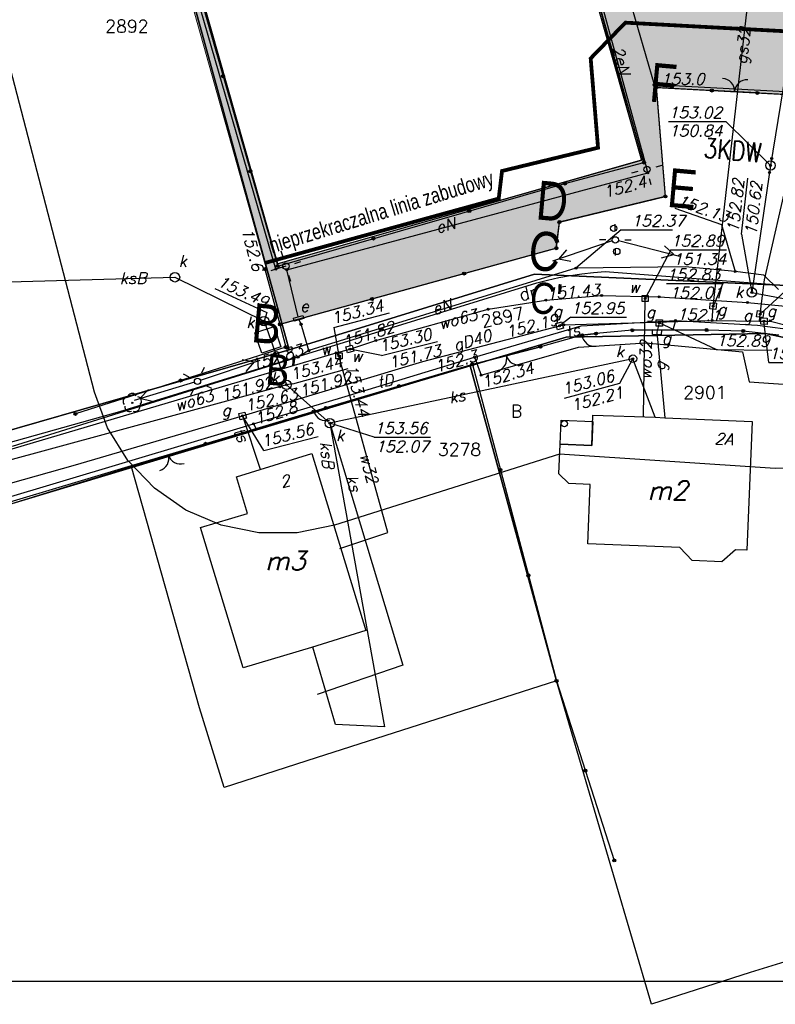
# Model space of a CAD drawing. Extents: x 1945528 to 1977779, y 1674768 to 1697044.
# Tile 2 of 23: x 1956018 to 1962004, y 1676084 to 1683882. Entities that reach past the tile are written whole.
import ezdxf

# ---------------------------------------------------------------- set-up
doc = ezdxf.new("R2010")
doc.units = 0
doc.header["$MEASUREMENT"] = 0
for name, pattern in [('4001', [0]), ('4002', [2000, 1000, -1000]), ('4003', [3000, 2000, -1000]), ('HIDDEN2', [4.7625, 3.175, -1.5875])]:
    doc.linetypes.add(name, pattern=pattern)
for name, color, linetype, lineweight in [('47219', 9, 'Continuous', 18), ('sc', 4, 'Continuous', 30), ('ZIELEN', 82, 'Continuous', 0)]:
    doc.layers.add(name, color=color, linetype=linetype, lineweight=lineweight)
doc.layers.add('area', color=6, linetype='Continuous', plot=False)
for name, color, linetype in [('BUDYNKI', 7, 'Continuous'), ('dim', 40, 'Continuous'), ('DROGI', 135, 'Continuous'), ('DZIALKI', 7, 'Continuous'), ('ELEMENTY_BUDYNKOW', 7, 'Continuous'), ('LINIE_NAPOWIETRZNE', 184, 'Continuous'), ('ODGIK_1', 7, 'Continuous'), ('OGRODZENIA', 184, 'Continuous'), ('ROSLINNOSC', 104, 'Continuous'), ('RZEZBA', 8, 'Continuous'), ('SYSTEM', 7, 'Continuous'), ('UZ_ENERGIA', 10, 'Continuous'), ('UZ_GAZ', 54, 'Continuous'), ('UZ_KANALIZACJA', 14, 'Continuous'), ('UZ_TELEKOMUNIKACJA', 210, 'Continuous'), ('UZ_WODA', 140, 'Continuous'), ('UZYTKI', 7, 'Continuous')]:
    doc.layers.add(name, color=color, linetype=linetype)
doc.styles.add('arialce', font='arial.ttf', dxfattribs={"width": 0.8})
doc.styles.get("Standard").update_dxf_attribs({"font": 'txt', "bigfont": 'BIGFONT.SHX'})

# ---------------------------------------------------------------- blocks, each defined once
blk = doc.blocks.new('1281')
at = {"layer": 'OGRODZENIA', "color": 184, "linetype": 'Continuous'}
for radius in [0.24, 0.16, 0.08]:
    blk.add_circle((0, 0), radius, dxfattribs=at)
blk = doc.blocks.new('2283')
at = {"layer": 'OGRODZENIA', "color": 184, "linetype": 'Continuous'}
blk.add_line((0, 0), (0, 1), dxfattribs=at)
blk = doc.blocks.new('1283')
at = {"layer": 'OGRODZENIA', "color": 184, "linetype": 'Continuous'}
for centre, start, end in [((0, 2), 270, 0), ((0, -2), 0, 90)]:
    blk.add_arc(centre, 2, start, end, dxfattribs=at)
blk = doc.blocks.new('2284')
at = {"layer": 'OGRODZENIA', "color": 184, "linetype": 'Continuous'}
blk.add_line((0, 0), (0, 1), dxfattribs=at)
blk = doc.blocks.new('1284')
at = {"layer": 'OGRODZENIA', "color": 184, "linetype": 'Continuous'}
blk.add_arc((0, 2), 2, 270, 0, dxfattribs=at)
blk = doc.blocks.new('1314')
at = {"layer": 'ELEMENTY_BUDYNKOW', "color": 7, "linetype": 'Continuous'}
blk.add_circle((0, 0), 0.5, dxfattribs=at)
blk = doc.blocks.new('1716')
at = {"layer": 'UZ_WODA', "color": 5, "linetype": 'Continuous'}
for radius in [0.16, 0.08]:
    blk.add_circle((0, 0), radius, dxfattribs=at)
blk = doc.blocks.new('1756')
at = {"layer": 'UZ_TELEKOMUNIKACJA', "color": 30, "linetype": 'Continuous'}
for radius in [0.16, 0.08]:
    blk.add_circle((0, 0), radius, dxfattribs=at)
blk = doc.blocks.new('1746')
at = {"layer": 'UZ_GAZ', "color": 54, "linetype": 'Continuous'}
for radius in [0.16, 0.08]:
    blk.add_circle((0, 0), radius, dxfattribs=at)
blk = doc.blocks.new('1726')
at = {"layer": 'UZ_KANALIZACJA', "color": 14, "linetype": 'Continuous'}
for radius in [0.16, 0.08]:
    blk.add_circle((0, 0), radius, dxfattribs=at)
blk = doc.blocks.new('1766')
at = {"layer": 'UZ_ENERGIA', "color": 1, "linetype": 'Continuous'}
for radius in [0.16, 0.08]:
    blk.add_circle((0, 0), radius, dxfattribs=at)
blk = doc.blocks.new('1363')
at = {"layer": 'LINIE_NAPOWIETRZNE', "color": 184, "linetype": 'Continuous'}
for p, q in [((0, 1.5), (0, 2.5)), ((-1.5, 0), (-2.5, 0)), ((1.5, 0), (2.5, 0)), ((0, -1.5), (0, -2.5))]:
    blk.add_line(p, q, dxfattribs=at)
blk = doc.blocks.new('1047')
at = {"layer": 'LINIE_NAPOWIETRZNE', "color": 1, "linetype": 'Continuous'}
blk.add_line((0, 0.5), (0, 10.5), dxfattribs=at)
blk = doc.blocks.new('1046')
at = {"layer": 'LINIE_NAPOWIETRZNE', "color": 1, "linetype": 'Continuous'}
for p in [(-1, 7.8), (1, 7.8)]:
    blk.add_line(p, (0, 9.53), dxfattribs=at)
blk = doc.blocks.new('1361')
at = {"layer": 'LINIE_NAPOWIETRZNE', "color": 184, "linetype": 'Continuous'}
blk.add_circle((0, 0), 0.5, dxfattribs=at)
blk = doc.blocks.new('1001')
at = {"layer": 'SYSTEM', "color": 250, "linetype": 'Continuous'}
blk.add_line((0, 0), (0, 0), dxfattribs=at)
blk = doc.blocks.new('1422')
at = {"layer": 'ROSLINNOSC', "color": 104, "linetype": 'Continuous'}
blk.add_circle((0, 0), 0.1, dxfattribs=at)
for centre, start, end in [((-0.71, 0.23), 102.5, 221.75), ((0, 0.75), 30.19, 149.77), ((0.71, 0.23), 318.3, 77.49), ((-0.44, -0.61), 174.33, 293.45), ((0.44, -0.61), 246.24, 5.74)]:
    blk.add_arc(centre, 0.75, start, end, dxfattribs=at)
blk = doc.blocks.new('1812')
at = {"layer": 'RZEZBA', "color": 8, "linetype": 'Continuous'}
blk.add_circle((0, 0), 0.2, dxfattribs=at)
blk = doc.blocks.new('soc mdcp')
at = {"layer": 'BUDYNKI', "color": 7, "linetype": '4001'}
for points in [[(14.006, -42.899, 0), (13.586, -53.093, 0), (12.696, -53.049, 0), (11.602, -54.007, 0), (9.251, -53.913, 0), (8.294, -52.87, 0), (1.001, -52.58, 0), (1.179, -47.879, 0), (-0.512, -47.81, 0), (-1.287, -47.036, 0), (-1.183, -44.685, 0), (1.308, -44.787, 0), (1.401, -42.387, 0), (6.333, -42.562, 0), (7.093, -42.597, 0), (14.006, -42.899, 0)], [(-20.87, -45.44, 0), (-16.6, -59.45, 0), (-20.884, -60.792, 0), (-26.297, -62.405, 0), (-29.687, -51.285, 0), (-25.97, -50.18, 0), (-26.83, -47.27, 0), (-20.87, -45.44, 0)]]:
    blk.add_polyline3d(points, dxfattribs=at)
at = {"layer": 'BUDYNKI', "color": 7, "linetype": '4003'}
blk.add_polyline3d([(1.381, -42.901, 0), (1.308, -44.787, 0), (-1.183, -44.685, 0), (-1.105, -42.798, 0), (1.381, -42.901, 0)], dxfattribs=at)
at = {"layer": 'DROGI', "color": 8, "linetype": '4001'}
for p, q in [((-11.78, 37.62), (5.249, -22.213)), ((-23.55, -30.41), (-40.55, 29.32)), ((5.249, -22.213), (-23.55, -30.41))]:
    blk.add_line(p, q, dxfattribs=at)
at = {"layer": 'DROGI', "color": 8, "linetype": '4003'}
for p, q in [((6.28, -16.23, 153), (4.3, -9.41, 153)), ((18.34, -16.88, 152.9), (6.28, -16.23, 153)), ((0.529, -31.199), (1.449, -31.093)), ((1.449, -31.093), (2.373, -31.019)), ((2.373, -31.019), (16.781, -32.129)), ((-36.074, -42.116), (-3.042, -31.906)), ((-3.042, -31.906), (-2.206, -31.697)), ((-2.206, -31.697), (-1.3, -31.5)), ((-1.3, -31.5), (-0.388, -31.334)), ((-0.388, -31.334), (0.529, -31.199)), ((4.52, -35.67), (1.65, -35.93)), ((10.4, -35.65), (4.52, -35.67)), ((13.31, -35.73), (10.4, -35.65)), ((16.13, -36.05), (13.31, -35.73)), ((0.54, -36.07), (-2.76, -36.97)), ((1.65, -35.93), (0.54, -36.07)), ((-2.76, -36.97), (-8.15, -38.37)), ((-8.15, -38.37), (-19.747, -41.823)), ((-19.747, -41.823), (-20.705, -42.109)), ((-63.21, -49.71), (-36.074, -42.116)), ((-20.705, -42.109), (-29.283, -44.664)), ((-29.283, -44.664), (-35.177, -46.419)), ((-35.177, -46.419), (-39.394, -47.674)), ((-39.394, -47.674), (-52.955, -51.713))]:
    blk.add_line(p, q, dxfattribs=at)
at = {"layer": 'DZIALKI', "color": 7, "linetype": '4001'}
for p, q in [((-35.41, 9.15), (-22.67, -37.22)), ((-22.67, -37.22), (-35.41, 9.15)), ((-3.23, -31.22), (-22.67, -37.22)), ((-22.67, -37.22), (-3.23, -31.22)), ((16.78, -32.13), (-3.23, -31.22)), ((-3.23, -31.22), (16.78, -32.13)), ((-8.32, -38.5), (-0.72, -36.21)), ((-0.72, -36.21), (-8.32, -38.5)), ((-0.72, -36.21), (15.08, -35.92)), ((15.08, -35.92), (-0.72, -36.21)), ((15.08, -35.92), (26.16, -38.38)), ((26.16, -38.38), (15.08, -35.92)), ((-22.67, -37.22), (-63.28, -48.92)), ((-63.28, -48.92), (-22.67, -37.22)), ((-8.32, -38.5), (-35.15, -46.49)), ((-35.15, -46.49), (-8.32, -38.5)), ((-1.48, -63.44), (-8.32, -38.5)), ((-8.32, -38.5), (-1.48, -63.44)), ((-35.15, -46.49), (-45.87, -49.78)), ((-29.75, -65.56), (-35.15, -46.49)), ((-1.48, -63.44), (-20.53, -69.54)), ((6.05, -89.05), (-1.48, -63.44)), ((-27.81, -71.87), (-29.75, -65.56)), ((-20.53, -69.54), (-27.81, -71.87)), ((34.54, -80.22), (13.86, -86.52)), ((13.86, -86.52), (6.05, -89.05))]:
    blk.add_line(p, q, dxfattribs=at)
at = {"layer": 'ODGIK_1', "color": 230, "linetype": '4001'}
blk.add_polyline3d([(-57.53, 34.238, 0), (-57.982, 37.062, 0), (-57.894, 39.912, 0), (-57.257, 42.696, 0), (-55.75, 45.446, 0), (1.583, 77.926, 0), (43.268, 74.965, 0), (45.122, 56.932, 0), (27.361, -30.815, 0), (24.766, -44.382, 0), (21.966, -45.745, 0), (18.943, -46.503, 0), (15.828, -46.617, 0), (-1.251, -45.475, 0), (-19.058, -51.098, 0), (-22.027, -51.716, 0), (-25.069, -51.723, 0), (-28.044, -51.11, 0), (-30.833, -49.913, 0), (-33.337, -48.182, 0), (-35.427, -45.983, 0), (-37.037, -43.407, 0), (-38.09, -40.566, 0), (-57.53, 34.238, 0)], dxfattribs=at)
at = {"layer": 'OGRODZENIA', "color": 184, "linetype": '4001'}
for p, q in [((-40.86, 29.53), (-23.57, -30.59)), ((5.441, -22.387), (0.47, -4.76)), ((7.14, -25.07), (6.43, -16.45)), ((6.43, -16.45), (10.82, -16.69)), ((14.42, -16.87), (19.26, -17.14)), ((-0.82, -24.05), (5.441, -22.387)), ((-23.57, -30.59, 153), (-0.82, -24.05, 153)), ((-1.25, -27.1), (7.14, -25.07)), ((-1.5, -29.17), (-1.25, -27.1)), ((-23.39, -35.2), (-1.5, -29.17)), ((-24.58, -30.82), (-23.39, -35.2)), ((-23.39, -35.2), (-22.93, -37.01)), ((4.52, -35.67), (1.65, -35.93)), ((10.4, -35.65), (4.52, -35.67)), ((13.31, -35.73), (10.4, -35.65)), ((16.13, -36.05), (13.31, -35.73)), ((0.54, -36.07), (-2.76, -36.97)), ((-22.93, -37.01), (-39.59, -42.29)), ((-19.747, -41.823, 153.087), (-8.15, -38.37, 153.087)), ((-8.15, -38.37), (-1.484, -63.438)), ((-29.283, -44.664), (-20.705, -42.109)), ((-1.484, -63.438), (3.09, -77.66))]:
    blk.add_line(p, q, dxfattribs=at)
at = {"layer": 'ROSLINNOSC', "color": 7, "linetype": '4003'}
blk.add_polyline3d([(-11.78, 37.62, 0), (5.249, -22.213, 0), (-23.55, -30.41, 0), (-40.55, 29.32, 0), (-11.78, 37.62, 0)], dxfattribs=at)
at = {"layer": 'UZ_ENERGIA', "color": 1, "linetype": '4001'}
for p, q in [((-23.713, -30.824), (-32.39, -0.92)), ((0.777, -5.09), (5.68, -22.919)), ((-22.836, -30.878), (5.747, -23.205)), ((5.747, -23.205), (5.68, -22.919)), ((-22.92, -30.59), (-23.713, -30.824)), ((-21.944, -34.606), (-22.836, -30.878)), ((0.06, -30.75, 152.366), (-21.095, -37.286, 152.771)), ((8.7, -30.65, 152.153), (0.06, -30.75, 152.366)), ((12.67, -31.01, 152.086), (8.7, -30.65, 152.153)), ((14.928, -31.297, 152.127), (12.67, -31.01, 152.086)), ((16.1, -32.45, 152.1), (14.928, -31.297, 152.127)), ((-21.719, -35.199), (-21.874, -34.847)), ((-21.095, -37.286, 152.771), (-21.719, -35.199, 152.871)), ((-21.095, -37.286, 152.771), (-21.95, -37.8, 152.836)), ((-21.95, -37.8, 152.836), (-39.11, -43.16, 153.008)), ((-39.11, -43.16, 153.008), (-44.6, -44.88, 153.093))]:
    blk.add_line(p, q, dxfattribs=at)
at = {"layer": 'UZ_ENERGIA', "color": 1, "linetype": 'Continuous'}
for p, q in [((7.89, -25.993, 152.086), (11.578, -27.304, 152.086)), ((3.649, -27.716), (0.06, -30.75)), ((3.649, -27.716, 152.366), (7.716, -27.718, 152.366)), ((11.578, -27.304), (12.67, -31.01))]:
    blk.add_line(p, q, dxfattribs=at)
at = {"layer": 'UZ_ENERGIA', "color": 1, "linetype": '4001'}
blk.add_polyline3d([(-21.498, -34.738, 0), (-22.258, -34.958, 0), (-22.328, -34.718, 0), (-21.568, -34.496, 0), (-21.498, -34.738, 0)], dxfattribs=at)
at = {"layer": 'UZ_GAZ', "color": 54, "linetype": '4001'}
for p, q in [((10.92, -33.76, 152.83), (14.36, -3.78, 151.8)), ((15, -31.67, 152.071), (16.98, -23.01, 151.991)), ((14.65, -34.39, 152.821), (15, -31.67, 152.071)), ((10.85, -34.89, 152), (10.92, -33.76, 152.83)), ((-0.909, -35.232), (10.85, -34.89)), ((10.85, -34.89, 152), (14.584, -34.939, 152.021)), ((14.584, -34.939, 152.021), (14.65, -34.39, 152.821)), ((14.584, -34.939), (15.571, -34.968)), ((15.571, -34.968), (36.01, -40.387)), ((-12.06, -38.139), (-1.24, -35.32)), ((-1.24, -35.32, 152.95), (-0.909, -35.232, 152.95)), ((6.65, -35.09), (6.471, -35.816)), ((6.471, -35.816), (7.093, -42.597)), ((-26.351, -42.449), (-12.06, -38.139)), ((-39.575, -46.33), (-26.351, -42.449)), ((-26.351, -42.449), (-24.962, -46.669)), ((-61.4, -52.47), (-39.575, -46.33))]:
    blk.add_line(p, q, dxfattribs=at)
at = {"layer": 'UZ_GAZ', "color": 54, "linetype": 'Continuous'}
for p, q in [((18.836, -30.517), (14.65, -34.39)), ((7.232, -31.977, 152.83), (11.684, -31.979, 152.83)), ((11.684, -31.979), (10.92, -33.76)), ((-0.359, -34.642), (-1.24, -35.32)), ((-0.359, -34.642, 152.95), (4.065, -34.644, 152.95)), ((15.324, -38.22), (14.95, -34.95)), ((11.15, -37.187), (6.65, -35.09)), ((11.15, -37.187, 152.89), (15.564, -37.25, 152.89)), ((15.324, -38.22, 152.73), (19.683, -38.222, 152.73)), ((-24.673, -45.204), (-26.35, -42.45)), ((-24.673, -45.204, 153.56), (-20.351, -44.078, 153.56))]:
    blk.add_line(p, q, dxfattribs=at)
for points in [[(11.192, -33.534), (11.146, -34.032), (10.648, -33.986), (10.694, -33.488), (11.192, -33.534)], [(-1.547, -35.144), (-1.064, -35.013), (-0.933, -35.496), (-1.416, -35.627), (-1.547, -35.144)], [(6.9, -34.84), (6.9, -35.34), (6.4, -35.34), (6.4, -34.84), (6.9, -34.84)], [(15.19, -35.21), (14.69, -35.19), (14.71, -34.69), (15.21, -34.71), (15.19, -35.21)], [(-26.167, -42.147), (-26.047, -42.633), (-26.533, -42.753), (-26.653, -42.267), (-26.167, -42.147)]]:
    blk.add_lwpolyline(points, dxfattribs=at)
for points, elevation in [([(14.93, -34.174), (14.866, -34.67), (14.37, -34.606), (14.434, -34.11), (14.93, -34.174)], 151.681), ([(6.815, -36.025), (6.116, -36.006), (6.127, -35.607), (6.826, -35.626), (6.815, -36.025)], 152.861)]:
    blk.add_lwpolyline(points, dxfattribs=dict(at, elevation=elevation))
at = {"layer": 'UZ_KANALIZACJA', "color": 14, "linetype": '4001'}
for p, q in [((18.334, -4.886), (15.466, -22.617)), ((15.466, -22.617), (13.985, -32.669)), ((-48.616, -31.942), (-31.707, -31.475)), ((-31.707, -31.475), (-24.653, -34.946)), ((13.985, -32.669), (36.216, -36.875)), ((-24.653, -34.946), (-22.868, -39.994)), ((4.57, -37.924), (-19.446, -43.031)), ((6.333, -42.562), (4.57, -37.924)), ((-22.868, -39.994), (-65.91, -51.72)), ((-22.868, -39.994), (-19.446, -43.031)), ((-19.446, -43.031), (-13.643, -62.192)), ((-19.446, -43.031), (-15.12, -67.083)), ((-19.002, -66.88), (-20.794, -60.762)), ((-13.643, -62.192), (-20.448, -64.52)), ((-15.12, -67.083), (-19.002, -66.88))]:
    blk.add_line(p, q, dxfattribs=at)
at = {"layer": 'UZ_KANALIZACJA', "color": 14, "linetype": 'Continuous'}
for p, q in [((7.393, -19.146), (11.918, -19.148)), ((11.918, -19.148), (15.466, -22.617)), ((13.176, -28.065), (13.677, -23.629)), ((13.176, -28.065), (13.985, -32.669)), ((-28.545, -32.361), (-24.433, -34.252)), ((-24.433, -34.252), (-24.653, -34.946)), ((3.527, -39.863), (4.57, -37.924)), ((-22.37, -39.903), (-17.995, -38.69)), ((-22.37, -39.903), (-22.868, -39.994)), ((-0.844, -41.052), (3.527, -39.863)), ((-15.927, -44.144), (-19.446, -43.031)), ((-15.927, -44.144), (-11.46, -44.146))]:
    blk.add_line(p, q, dxfattribs=at)
at = {"layer": 'UZ_KANALIZACJA', "color": 14, "linetype": '4001'}
blk.add_polyline3d([(-23.85, -35.371, 0), (-23.308, -36.987, 0), (-24.825, -37.488, 0), (-25.366, -35.871, 0), (-23.85, -35.371, 0)], dxfattribs=at)
at = {"layer": 'UZ_KANALIZACJA', "color": 14, "linetype": 'Continuous'}
for centre, radius in [((15.466, -22.617), 0.375), ((-31.707, -31.475), 0.375), ((13.985, -32.669), 0.375), ((-24.653, -34.946), 0.375), ((4.57, -37.924, 152.861), 0.3), ((-22.868, -39.994), 0.375), ((-19.446, -43.031), 0.375)]:
    blk.add_circle(centre, radius, dxfattribs=at)
at = {"layer": 'UZ_TELEKOMUNIKACJA', "color": 30, "linetype": '4001'}
for p, q in [((0.46, -35.33), (7.95, -34.89)), ((7.95, -34.89), (7.72, -35.66)), ((7.95, -34.89), (14.44, -35.27)), ((-7.97, -37.8, 152.3), (0.46, -35.33, 152.3)), ((14.44, -35.27), (21.5, -36.2)), ((-7.452, -39.228), (0.264, -37.014)), ((0.264, -37.014), (5.592, -36.667)), ((5.592, -36.667), (13.247, -37.374)), ((13.247, -37.374), (13.764, -39.751)), ((-18.231, -40.922), (-7.971, -37.801)), ((-7.971, -37.801), (-7.452, -39.228)), ((13.764, -39.751), (22.178, -40.323)), ((-25.48, -43.09), (-18.231, -40.922)), ((-45.97, -49.21, 153.1), (-25.48, -43.09, 152.8)), ((-25.48, -43.09, 152.8), (-25.28, -43.47, 152.8))]:
    blk.add_line(p, q, dxfattribs=at)
at = {"layer": 'UZ_WODA', "color": 5, "linetype": 'Continuous'}
for p, q in [((7.563, -29.311), (5.539, -33.155)), ((7.563, -29.311, 151.341), (11.977, -29.313, 151.341)), ((-19.131, -35.463, 153.34), (-14.721, -34.288, 153.34)), ((-19.131, -35.463), (-18.723, -37.695)), ((-15.357, -37.67), (-10.903, -36.561)), ((-15.357, -37.67), (-17.854, -37.161))]:
    blk.add_line(p, q, dxfattribs=at)
at = {"layer": 'UZ_WODA', "color": 5, "linetype": '4001'}
for p, q in [((-6.89, -34.01), (-2.33, -33.28)), ((-2.33, -33.28), (2.09, -32.91)), ((2.09, -32.91), (6.64, -33.02)), ((5.398, -42.529), (5.539, -33.155)), ((5.539, -33.155, 152.891), (5.539, -32.993, 151.341)), ((6.64, -33.02), (13.64, -33.47)), ((13.64, -33.47), (17.17, -33.82)), ((-15.8, -36.49), (-6.89, -34.01)), ((-17.854, -37.161), (-15.8, -36.49)), ((-18.93, -37.46), (-17.854, -37.161)), ((-64.5, -50.95), (-18.93, -37.46)), ((-18.723, -37.695), (-18.93, -37.46)), ((-14.846, -51.69), (-18.723, -37.695)), ((-18.645, -52.955), (-14.846, -51.69))]:
    blk.add_line(p, q, dxfattribs=at)
at = {"layer": 'UZ_WODA', "color": 5, "linetype": 'Continuous', "elevation": 152.871}
for points in [[(5.789, -32.905), (5.789, -33.405), (5.289, -33.405), (5.289, -32.905), (5.789, -32.905)], [(-17.546, -37.334), (-18.027, -37.469), (-18.162, -36.988), (-17.681, -36.853), (-17.546, -37.334)]]:
    blk.add_lwpolyline(points, dxfattribs=at)
at = {"layer": 'UZ_WODA', "color": 5, "linetype": 'Continuous'}
blk.add_lwpolyline([(-18.473, -37.445), (-18.473, -37.945), (-18.973, -37.945), (-18.973, -37.445), (-18.473, -37.445)], dxfattribs=at)
at = {"layer": 'UZYTKI', "color": 184, "linetype": '4002'}
for points in [[(-35.41, 9.15, 0), (-43.38, 36.45, 0), (-8.82, 53.54, 0), (-1.92, 58, 0), (15.08, 68.98, 0), (17.65, 69.3, 0), (22.39, 68.9, 0), (31.18, 73.71, 0), (33.74, 60.84, 0), (27.97, 29.22, 0), (25.78, 17.45, 0), (25.26, 14.14, 0), (24.4, 10.06, 0), (23.92, 7.32, 0), (22.46, -0.15, 0), (16.82, -31.89, 0), (16.78, -32.13, 0), (-3.23, -31.22, 0), (-22.67, -37.22, 0), (-35.41, 9.15, 0)], [(-22.67, -37.22, 0), (-63.28, -48.92, 0), (-73.72, -10.65, 0), (-81.75, 17.32, 0), (-43.38, 36.45, 0), (-35.41, 9.15, 0), (-22.67, -37.22, 0)], [(-63.28, -48.92, 0), (-22.67, -37.22, 0), (-3.23, -31.22, 0), (16.78, -32.13, 0), (16.82, -31.89, 0), (28.37, -33.01, 0), (39.68, -36.97, 0), (53.99, -42.14, 0), (53.96, -42.28, 0), (53.06, -47.79, 0), (46.71, -45.57, 0), (26.16, -38.38, 0), (15.08, -35.92, 0), (-0.72, -36.21, 0), (-8.32, -38.5, 0), (-35.33, -46.62, 0), (-45.87, -49.78, 0), (-61.96, -54.63, 0), (-63.28, -48.92, 0)]]:
    blk.add_polyline3d(points, dxfattribs=at)
at = {"layer": 'DZIALKI', "color": 7, "xscale": 0.5, "yscale": 0.5, "zscale": 0.5}
for p in [(-3.23, -31.22), (-3.23, -31.22), (-3.23, -31.22), (-3.23, -31.22), (-0.72, -36.21), (-0.72, -36.21), (-0.72, -36.21), (-0.72, -36.21), (15.08, -35.92), (15.08, -35.92), (15.08, -35.92), (15.08, -35.92), (-22.67, -37.22), (-22.67, -37.22), (-22.67, -37.22), (-22.67, -37.22), (-22.67, -37.22), (-22.67, -37.22), (-8.32, -38.5), (-8.32, -38.5), (-8.32, -38.5), (-8.32, -38.5), (-8.32, -38.5), (-8.32, -38.5), (-35.15, -46.49), (-35.15, -46.49), (-35.15, -46.49), (-35.15, -46.49), (-1.48, -63.44), (-1.48, -63.44), (-1.48, -63.44), (-1.48, -63.44), (-29.75, -65.56), (-29.75, -65.56), (-20.53, -69.54), (-20.53, -69.54), (-27.81, -71.87), (-27.81, -71.87), (13.86, -86.52), (13.86, -86.52), (6.05, -89.05), (6.05, -89.05)]:
    blk.add_blockref('1001', p, dxfattribs=at)
at = {"layer": 'ELEMENTY_BUDYNKOW', "color": 7, "xscale": 0.5, "yscale": 0.5, "zscale": 0.5}
blk.add_blockref('1314', (-0.86, -43.066), dxfattribs=at)
at = {"layer": 'LINIE_NAPOWIETRZNE', "color": 184}
for name, p, xscale, yscale, zscale, rotation in [('1363', (5.68, -22.919, 150.841), 0.5, 0.5, 0.5, 284.408482), ('1361', (3.049, -27.594), 0.4999999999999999, 0.4999999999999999, 0.4999999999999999, 276.830002), ('1363', (-22.92, -30.59, 150.841), 0.5, 0.5, 0.5, 286.897406), ('1361', (3.292, -29.432), 0.5, 0.5, 0.5, 96.82999700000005), ('1363', (-29.92, -39.71, 150.841), 0.5, 0.5, 0.5, 333.693996), ('1361', (-29.92, -39.71), 0.5, 0.5, 0.5, 359.99)]:
    blk.add_blockref(name, p, dxfattribs=dict(at, xscale=xscale, yscale=yscale, zscale=zscale, rotation=rotation))
at = {"layer": 'LINIE_NAPOWIETRZNE', "color": 184, "xscale": 0.5, "yscale": 0.5, "zscale": 0.5}
for name, p in [('1361', (5.68, -22.919)), ('1363', (3.175, -28.513, 150.841)), ('1361', (3.175, -28.513)), ('1361', (-22.92, -30.59))]:
    blk.add_blockref(name, p, dxfattribs=at)
at = {"layer": 'LINIE_NAPOWIETRZNE', "color": 1, "xscale": 0.5, "yscale": 0.5, "zscale": 0.5}
for name, p, rotation in [('1047', (3.175, -28.513), 108.6921720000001), ('1047', (3.175, -28.513), 255.9185950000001), ('1046', (3.175, -28.513), 108.6921720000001), ('1046', (3.175, -28.513), 255.9185950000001), ('1047', (-29.92, -39.71), 288.692172), ('1046', (-29.92, -39.71), 288.692172), ('1047', (-29.92, -39.71), 106.767987), ('1046', (-29.92, -39.71), 106.767987)]:
    blk.add_blockref(name, p, dxfattribs=dict(at, rotation=rotation))
at = {"layer": 'OGRODZENIA', "color": 184, "xscale": 0.5, "yscale": 0.5, "zscale": 0.5}
for p in [(2.956, -13.573), (-27.893, -15.56), (6.43, -16.45), (6.43, -16.45), (10.82, -16.69), (14.42, -16.87), (5.441, -22.387), (5.441, -22.387), (-25.731, -23.075), (-0.82, -24.05), (-0.82, -24.05), (7.14, -25.07), (7.14, -25.07), (-8.403, -26.23), (-1.25, -27.1), (-1.25, -27.1), (-15.987, -28.41), (-1.5, -29.17), (-1.5, -29.17), (-24.58, -30.82), (-23.57, -30.59), (-8.797, -31.18), (-16.093, -33.19), (-23.39, -35.2), (-23.39, -35.2), (-23.39, -35.2), (1.65, -35.93), (4.52, -35.67), (4.52, -35.67), (10.4, -35.65), (10.4, -35.65), (13.31, -35.73), (13.31, -35.73), (0.54, -36.07), (-22.93, -37.01), (-22.93, -37.01), (-2.76, -36.97), (-8.15, -38.37), (-8.15, -38.37), (-31.26, -39.65), (-13.949, -40.096), (-20.705, -42.109), (-19.747, -41.823), (-39.59, -42.29), (-29.283, -44.664), (-5.928, -46.726), (-3.706, -55.082), (-1.484, -63.438), (-1.484, -63.438), (0.803, -70.549), (3.09, -77.66)]:
    blk.add_blockref('1281', p, dxfattribs=at)
at = {"layer": 'OGRODZENIA', "color": 184}
for name, p, xscale, yscale, zscale, rotation in [('1283', (12.62, -16.78), 0.5, 0.5, 0.5, 87.137595), ('1284', (0.54, -36.07), 0.5, 0.5, 0.5, 277.188537), ('1283', (-5.455, -37.67), 0.5, 0.5, 0.5, 284.560276), ('1284', (-20.705, -42.109), 0.5, 0.5, 0.5, 286.622396), ('1283', (-32.23, -45.541), 0.4999999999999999, 0.4999999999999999, 0.4999999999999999, 286.581449)]:
    blk.add_blockref(name, p, dxfattribs=dict(at, xscale=xscale, yscale=yscale, zscale=zscale, rotation=rotation))
for name, p, xscale, yscale, rotation in [('2283', (14.42, -16.87), 0.5, 3.604497, 87.137595), ('2284', (0.54, -36.07), 0.5, 1.118794, 277.188537), ('2283', (-8.15, -38.37), 0.5, 5.568851, 284.560276), ('2284', (-20.705, -42.109), 0.5, 0.9997799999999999, 286.622396), ('2283', (-35.177, -46.419), 0.4999999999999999, 6.149737, 286.581449)]:
    blk.add_blockref(name, p, dxfattribs=dict(at, xscale=xscale, yscale=yscale, rotation=rotation))
at = {"layer": 'ROSLINNOSC', "color": 104, "xscale": 0.5, "yscale": 0.5, "zscale": 0.5}
blk.add_blockref('1422', (-35.09, -41.42), dxfattribs=at)
at = {"layer": 'RZEZBA', "color": 8, "xscale": 0.5, "yscale": 0.5, "zscale": 0.5}
blk.add_blockref('1812', (6.28, -16.23, 153), dxfattribs=at)
at = {"layer": 'UZ_ENERGIA', "color": 1, "xscale": 0.5, "yscale": 0.5, "zscale": 0.5}
for p in [(5.747, -23.205, 152.121), (-23.713, -30.824, 152.121), (-22.836, -30.878, 152.121), (0.06, -30.75, 152.366), (12.67, -31.01, 152.086), (-21.719, -35.199, 152.871), (-21.095, -37.286, 152.771), (-21.95, -37.8, 152.836)]:
    blk.add_blockref('1766', p, dxfattribs=at)
at = {"layer": 'UZ_GAZ', "color": 54, "xscale": 0.5, "yscale": 0.5, "zscale": 0.5}
for p in [(10.92, -33.76, 152.83), (6.65, -35.09, 152.89), (10.85, -34.89, 152), (14.95, -34.95, 152.73), (-1.24, -35.32, 152.95), (-0.909, -35.232, 152.861), (-26.351, -42.449, 152.861), (-26.35, -42.45, 153.56)]:
    blk.add_blockref('1746', p, dxfattribs=at)
at = {"layer": 'UZ_GAZ', "color": 54, "xscale": 0.5, "yscale": 0.5, "zscale": 0.5, "rotation": 352.667673}
blk.add_blockref('1746', (14.65, -34.39, 152.821), dxfattribs=at)
at = {"layer": 'UZ_KANALIZACJA', "color": 14, "xscale": 0.5, "yscale": 0.5, "zscale": 0.5}
for p in [(15.466, -22.617), (15.562, -22.067, 152.861), (15.39, -23.168, 152.861), (13.985, -32.669), (-24.653, -34.946), (4.57, -37.924), (-23.407, -40.148, 152.861), (-22.868, -39.994), (-19.446, -43.031)]:
    blk.add_blockref('1726', p, dxfattribs=at)
at = {"layer": 'UZ_TELEKOMUNIKACJA', "color": 30, "xscale": 0.5, "yscale": 0.5, "zscale": 0.5}
for p in [(7.95, -34.89, 152.1), (-7.97, -37.8, 152.3), (-7.452, -39.228, 152.861), (-25.48, -43.09, 152.8)]:
    blk.add_blockref('1756', p, dxfattribs=at)
at = {"layer": 'UZ_WODA', "color": 5, "xscale": 0.5, "yscale": 0.5, "zscale": 0.5}
for p in [(-2.33, -33.28, 152.871), (2.09, -32.91, 152.871), (5.539, -33.155, 151.341), (6.64, -33.02, 152.871), (13.64, -33.47, 152.871), (-6.89, -34.01, 152.871), (-15.8, -36.49, 152.871), (-18.93, -37.46, 152.871), (-18.723, -37.695, 153.34), (-18.658, -37.934, 152.861)]:
    blk.add_blockref('1716', p, dxfattribs=at)
at = {"layer": 'UZ_WODA', "color": 5, "xscale": 0.5, "yscale": 0.5, "zscale": 0.5, "rotation": 285.734971}
blk.add_blockref('1716', (-17.854, -37.161), dxfattribs=at)
at = {"layer": 'BUDYNKI', "color": 7, "oblique": 15}
for s, height, rotation, p in [('2A', 0.9, 357.1116, (11.016, -44.689)), ('2', 0.9, 15.05602, (-23.251, -48.15)), ('m2', 1.5, 359.97, (5.71, -49.105)), ('m3', 1.5, 359.97, (-24.573, -54.672))]:
    blk.add_text(s, height=height, rotation=rotation, dxfattribs=at).set_placement(p)
at = {"layer": 'DZIALKI', "color": 7}
for s, p in [('2892', (-37.226, -12.099)), ('2901', (8.557, -41.093)), ('3278', (-10.878, -45.614))]:
    blk.add_text(s, height=1, dxfattribs=at).set_placement(p)
blk.add_text('2897', height=1, rotation=11.96205, dxfattribs=at).set_placement((-7.333, -35.473))
at = {"layer": 'RZEZBA', "color": 8, "oblique": 15}
blk.add_text('153.0', height=0.9, dxfattribs=at).set_placement((6.78, -16.23, 153))
at = {"layer": 'UZ_ENERGIA', "color": 1, "oblique": 15}
for s, rotation, p in [('2eN', 285.21788, (2.914, -13.313)), ('152.4', 15, (2.364, -25.194, 152.121)), ('152.13 ', 340.43732, (7.98, -25.739, 152.086)), ('eN', 15.01882, (-10.917, -28.001)), (' 152.37', 359.97, (3.649, -27.446, 152.366)), ('152.6', 285, (-26.44, -27.709, 152.121)), ('e', 359.97, (-21.8, -34.212)), ('eN', 17.34642, (-11.174, -34.471)), ('152.83', 18, (-25.514, -38.904, 152.836))]:
    blk.add_text(s, height=0.9, rotation=rotation, dxfattribs=at).set_placement(p)
at = {"layer": 'UZ_GAZ', "color": 54, "oblique": 15}
for s, rotation, p in [('gs32', 83.45433, (13.565, -14.648)), ('152.83', 359.97, (7.232, -31.707)), ('152.01', 359.97, (7.461, -33.147)), ('152.95', 359.97, (-0.359, -34.372)), ('g', 359.97, (-1.787, -34.619)), ('g', 359.97, (5.598, -34.68)), ('g', 359.97, (11.237, -34.479)), ('g', 359.97, (13.286, -34.95)), ('g', 359.97, (15.168, -34.593, 151.681)), ('152.19', 14.27, (-5.377, -36.271, 152.861)), ('gD40', 16.23999, (-9.512, -37.329)), ('g', 359.97, (6.854, -36.775, 152.861)), ('152.89', 359.18735, (11.154, -36.917)), ('152.73', 359.97, (15.324, -37.95)), ('g', 78.30977, (7.037, -38.922)), ('152.63', 13.47, (-26.051, -42.109, 152.861)), ('g', 359.97, (-28.014, -42.45)), ('153.56', 14.60445, (-24.741, -44.943))]:
    blk.add_text(s, height=0.9, rotation=rotation, dxfattribs=at).set_placement(p)
at = {"layer": 'UZ_KANALIZACJA', "color": 14, "oblique": 15}
for s, rotation, p in [('153.02', 359.97, (7.393, -18.876)), ('150.84', 359.97, (7.417, -20.316)), ('152.82', 83.55721, (12.915, -27.97)), ('150.62', 83.55721, (14.339, -28.196)), ('k', 359.97, (-31.431, -30.635)), ('ksB', 0.39999, (-36.097, -32.009)), ('153.49', 335.30215, (-28.432, -32.116)), ('k', 359.97, (12.647, -33.094)), ('k', 359.97, (-26.072, -35.498)), ('k', 359.97, (3.198, -37.814, 152.861)), ('153.44', 15.49485, (-22.442, -39.643)), ('k', 359.97, (-24.136, -39.912)), ('153.06', 15.21738, (-0.915, -40.791)), ('151.92', 15.14001, (-27.957, -41.291, 152.861)), ('151.92', 15.49485, (-21.734, -40.941)), ('ks', 10.60523, (-9.923, -41.472)), ('152.21', 15.21738, (-0.199, -42.089)), ('k', 359.97, (-18.962, -44.445)), ('153.56', 359.97, (-15.927, -43.874)), ('152.07', 359.97, (-15.839, -45.314)), ('ksB', 276.77, (-20.225, -44.549)), ('ks', 286.45253, (-18.17, -47.279))]:
    blk.add_text(s, height=0.9, rotation=rotation, dxfattribs=at).set_placement(p)
at = {"layer": 'UZ_TELEKOMUNIKACJA', "color": 30, "oblique": 15}
for s, rotation, p in [('152.1', 357.7185, (8.034, -34.83, 152.1)), ('ts', 16.33065, (-0.611, -36.333)), ('152.3', 15.50997, (-11.003, -39.014, 152.3)), ('152.34', 16.15, (-7.283, -40.231, 152.861)), ('tD', 9.45999, (-15.612, -40.224)), ('152.8', 17.07641, (-25.249, -43.164, 152.8)), ('ts', 297.75854, (-27.138, -43.653))]:
    blk.add_text(s, height=0.9, rotation=rotation, dxfattribs=at).set_placement(p)
at = {"layer": 'UZ_WODA', "color": 5, "oblique": 15}
for s, rotation, p in [('152.89', 359.97, (7.563, -29.041)), ('151.34', 359.97, (7.727, -30.481)), ('151.43', 4.65504, (-2.245, -33.242, 152.871)), ('w', 359.97, (4.252, -32.702, 152.871)), ('153.34', 14.91765, (-19.201, -35.202)), ('wo63', 14.57421, (-10.702, -35.621)), ('151.82', 17.39262, (-18.27, -37.059, 152.871)), ('153.30', 13.98189, (-15.422, -37.408)), ('wo32', 89.14007, (6.011, -39.594)), ('w', 13.47452, (-20.103, -37.713)), ('151.73', 13.98189, (-14.659, -38.702)), ('w', 359.97, (-17.728, -38.17, 152.871)), ('153.44', 284.53446, (-18.2, -38.483, 152.861)), ('wo63', 16.03932, (-31.568, -42.09)), ('w32', 285.08901, (-17.082, -45.544))]:
    blk.add_text(s, height=0.9, rotation=rotation, dxfattribs=at).set_placement(p)
at = {"layer": 'UZYTKI', "color": 184}
blk.add_text('dr', height=1, rotation=12.45, dxfattribs=at).set_placement((-4.327, -33.356))
blk.add_text('B', height=1, dxfattribs=at).set_placement((-5.099, -42.576))

msp = doc.modelspace()

# ---------------------------------------------------------------- hatches: boundary and pattern name
at = {"layer": 'ZIELEN', "transparency": 33554483}
h = msp.add_hatch(color=256, dxfattribs=at)
h.dxf.hatch_style = 1
h.paths.add_polyline_path([(1961451.844, 1688633.251), (1961487.844, 1688452.251), (1961927.844, 1688299.251), (1962157.844, 1688374.251)], flags=17)
h.paths.add_polyline_path([(1961124.844, 1689058.251), (1962376.844, 1688693.251), (1962600.244, 1690452.351), (1962523.544, 1690466.951), (1962101.444, 1690487.451), (1962154.044, 1691137.751), (1961623.877, 1691122.514), (1961233.93, 1691063.742), (1959212.244, 1690049.403), (1959463.844, 1689559.251)])
h.paths.add_polyline_path([(1962656.844, 1685515.251), (1962905.844, 1686936.251), (1962826.644, 1686989.051), (1962751.344, 1687051.551), (1962683.544, 1687130.451), (1962601.444, 1687228.351), (1962524.444, 1687335.651), (1962454.844, 1687446.951), (1962412.844, 1687530.851), (1962361.844, 1687655.651), (1962329.544, 1687751.251), (1962284.844, 1687902.251), (1962051.844, 1687829.251), (1961986.045, 1687811.649), (1961894.917, 1687787.265), (1961905.844, 1687748.251), (1962028.844, 1687717.251)])
h.paths.add_polyline_path([(1957962.545, 1688995.252), (1958594.9, 1689183.623), (1959200.917, 1689364.266), (1959259.602, 1689519.182), (1959033.813, 1689959.051), (1957593.594, 1689242.651), (1956116.502, 1688512.11), (1958095.184, 1681473.477), (1960268.844, 1682072.251), (1960293.844, 1682279.251), (1961132.844, 1682482.251), (1961061.844, 1683344.251), (1962362.765, 1683274.252), (1962633.844, 1684785.251), (1962579.844, 1685125.251), (1962448.844, 1685088.251), (1962450.774, 1685016.501), (1961711.844, 1684807.251), (1961619.844, 1684678.251), (1961711.844, 1684371.251), (1960833.844, 1684106.251), (1960740.981, 1684410.803), (1960654.844, 1684569.251), (1960465.844, 1684513.251), (1960943.759, 1682767.9), (1958063.921, 1681948.273), (1956363.844, 1687921.251), (1959240.844, 1688751.254), (1959303.22, 1688532.089), (1959564.45, 1688607.557), (1959478.801, 1688894.866), (1959239.317, 1688822.768), (1959145.153, 1689138.939), (1959528.51, 1689253.214), (1959708.552, 1688649.223), (1960690.844, 1688933.251), (1960681.844, 1688976.251), (1959642.409, 1689287.167), (1959145.152, 1689138.942), (1959207.04, 1688930.967), (1957585.549, 1688447.622), (1957465.605, 1688846.987)])

# ---------------------------------------------------------------- linework, layer by layer
at = {"linetype": 'HIDDEN2', "lineweight": 13, "ltscale": 100, "const_width": 5}
msp.add_lwpolyline([(1956080.844, 1688634.251), (1959536.844, 1690343.251), (1960226.844, 1690789.251), (1961926.844, 1691887.251), (1962183.844, 1691919.251), (1962657.844, 1691879.251), (1963536.844, 1692360.251), (1963792.844, 1691073.251), (1963202.144, 1687908.351), (1962996.844, 1686734.251), (1962944.844, 1686403.251), (1962858.844, 1685995.251), (1962810.844, 1685721.251), (1962664.844, 1684974.251), (1962096.844, 1681776.251), (1960095.844, 1681867.251), (1958151.844, 1681267.251), (1956877.844, 1685904.251)], close=True, dxfattribs=at)
at = {"linetype": 'HIDDEN2', "ltscale": 100, "const_width": 30, "elevation": -15328}
msp.add_lwpolyline([(1957958.625, 1681954.483), (1959812.67, 1682465.214), (1959839.05, 1682683.639), (1960599.41, 1682867.612), (1960541.118, 1683575.331), (1960816.058, 1683858.2), (1962389.63, 1683773.529)], dxfattribs=at)
at = {"layer": '47219', "linetype": 'Continuous'}
msp.add_line((1957953.544, 1681494.651, -15084.1), (1958132.044, 1680989.851, -15084.1), dxfattribs=at)
at = {"layer": 'area', "color": 1, "elevation": -15328}
msp.add_lwpolyline([(1952077.463, 1697035.984), (1966456.535, 1697035.984), (1966456.535, 1676265.345), (1952077.463, 1676265.345)], close=True, dxfattribs=at)
at = {"layer": 'dim', "color": 10, "const_width": 10}
msp.add_lwpolyline([(1960319.218, 1690605.465), (1956116.502, 1688512.11), (1956877.844, 1685904.251), (1958095.184, 1681473.477), (1958809.544, 1681670.251), (1960268.844, 1682072.251), (1960293.844, 1682279.251), (1961132.844, 1682482.251), (1961061.844, 1683344.251), (1962362.765, 1683274.252), (1962664.844, 1684974.251), (1962810.844, 1685721.251), (1962944.844, 1686403.251), (1962996.844, 1686734.251), (1963742.077, 1690795.043), (1963780.329, 1691004.669), (1963443.784, 1691045.577), (1963324.543, 1691127.854), (1961859.554, 1691371.296), (1960319.218, 1690605.465)], close=True, dxfattribs=at)
at = {"layer": 'ZIELEN'}
for points in [[(1962633.844, 1684785.251), (1962362.765, 1683274.252), (1961061.844, 1683344.251), (1961132.844, 1682482.251), (1960293.844, 1682279.251), (1960268.844, 1682072.251), (1958095.184, 1681473.477), (1956116.502, 1688512.11)], [(1956363.844, 1687921.251), (1958063.921, 1681948.273), (1960943.759, 1682767.9), (1960465.844, 1684513.251)]]:
    msp.add_lwpolyline(points, dxfattribs=at)

# ---------------------------------------------------------------- block references
at = {"layer": 'area', "xscale": 100, "yscale": 100, "zscale": 100}
msp.add_blockref('soc mdcp', (1960418.844, 1684989.251, -15084.1), dxfattribs=at)

# ---------------------------------------------------------------- texts
at = {"linetype": 'HIDDEN2', "ltscale": 100, "style": 'arialce', "width": 0.75}
msp.add_text('nieprzekraczalna linia zabudowy', height=122.59447, rotation=17.0503284, dxfattribs=at).set_placement((1958016.703, 1682031.665, -13967.903))
at = {"layer": 'sc', "ltscale": 2, "char_height": 308.88, "width": 637.17587, "attachment_point": 1, "rotation": 354.8620284, "style": 'arialce'}
for s, insert in [('F', (1961025.975, 1683542.055)), ('E', (1961166.603, 1682707.907)), ('D', (1960127.243, 1682609.156)), ('C', (1960066.485, 1682212.365)), ('B', (1957873.764, 1681637.241))]:
    msp.add_mtext(s, dxfattribs=dict(at, insert=insert))
at = {"layer": 'sc', "ltscale": 2, "insert": (1961446.154, 1682944.764), "char_height": 154.44, "attachment_point": 1, "rotation": 354.8620284, "style": 'arialce'}
msp.add_mtext_dynamic_manual_height_columns('{\\Ftxt,bigfont|c238;3KDW}', width=201.40261, gutter_width=0.5, heights=[0], dxfattribs=at)
at = {"layer": 'sc', "color": 2, "ltscale": 2, "char_height": 247.104, "width": 509.7407, "attachment_point": 1, "rotation": 354.8620284, "style": 'arialce'}
for s, insert in [("C'", (1960074.238, 1681807.438)), ("B'", (1957982.63, 1681239.188))]:
    msp.add_mtext(s, dxfattribs=dict(at, insert=insert))

doc.saveas('drawing.dxf')
